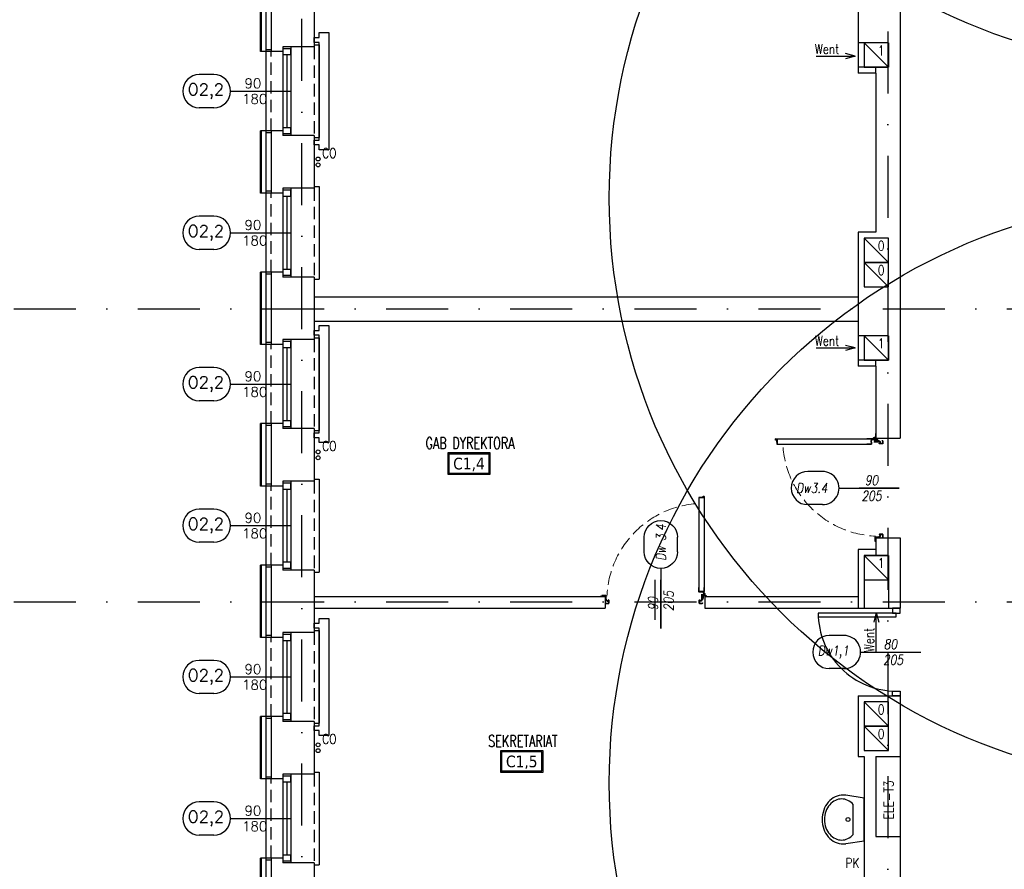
# Model space of a CAD drawing. Header units: millimetres. Extents: x 42924 to 92944, y -369470 to -179866.
# Tile 247 of 256: x 60523 to 61531, y -183403 to -182533. Entities that reach past the tile are written whole.
import ezdxf
from ezdxf.enums import TextEntityAlignment as Align

# ---------------------------------------------------------------- set-up
doc = ezdxf.new("R2010")
doc.units = ezdxf.units.MM
for name, pattern in [('CENTER', [0.6, 0.375, -0.075, 0.075, -0.075]), ('DASHDOT', [25.4, 12.7, -6.35, 0, -6.35]), ('HIDDEN', [9.525, 6.35, -3.175]), ('Hidden Line', [391.222223, 282.222223, -109])]:
    doc.linetypes.add(name, pattern=pattern)
doc.layers.get('0').update_dxf_attribs({"color": 8})
for name, color, linetype in [('!! 0_ Istn-okna', 8, 'Continuous'), ('!! 0_ Istn-sciany', 8, 'Continuous'), ('!! 0_ Istn-widok', 8, 'Continuous'), ('!! 0_Istn-armatura', 8, 'Continuous'), ('!! 0_Istn-cienka', 8, 'Continuous'), ('!! 0_Istn-drzwi', 8, 'Continuous'), ('!! 0_Istn-went', 8, 'Continuous'), ('!! 0_Opis_okna', 8, 'Continuous'), ('!! 0_Opis_pom', 123, 'Continuous'), ('!! 0_Osie', 8, 'DASHDOT'), ('!! 1_ tynk zewn  - nowy', 8, 'Continuous'), ('!! 1_drzwi-linia', 8, 'Continuous'), ('!! 2_ remont Ocieplenie', 8, 'ZIGZAG'), ('!! 2_drzwi opis', 8, 'Continuous'), ('0-osie-liniA', 8, 'DASHDOT')]:
    doc.layers.add(name, color=color, linetype=linetype)
doc.layers.add('!! 0_Istn-grzejniki', color=8, linetype='Continuous', plot=False)
doc.layers.add('E_SAP_ZASIĘG', color=150, linetype='Continuous', plot=False)
doc.styles.add('50', font='ROMANS.shx', dxfattribs={"width": 0.8, "height": 10})
doc.styles.add('ARCHETYP', font='romans.shx', dxfattribs={"height": 15})
doc.styles.add('ARIAL', font='tahoma.ttf')
doc.styles.add('TXT', font='simplex.shx')
doc.linetypes.add('ZIGZAG', pattern='A,0.00254,-5.08,[131,ltypeshp.shx,S=5.08,R=0,X=-5.08,Y=0],-10.16,[131,ltypeshp.shx,S=5.08,R=180,X=5.08,Y=0],-5.08', length=20.32254)

# ---------------------------------------------------------------- blocks, each defined once
blk = doc.blocks.new('A$C578D6593')
for p, q in [((-26.4, 0), (-29.2, 18.8)), ((-19.6, 11), (10.9, 11)), ((17.6, 0), (20.4, 18.8)), ((-26.4, 0), (17.6, 0))]:
    blk.add_line(p, q)
blk.add_circle((-4.4, 16.5), 2)
for centre, radius, start, end in [((-5.7, 17.7), 25.1, 109.6071, 130.6955), ((-4.4, 14), 29, 90, 109.6071), ((-4.4, 15.5), 25, 90, 109.6071), ((-4.4, 14), 29, 70.3929, 90), ((-4.4, 15.5), 25, 70.3929, 90), ((-3.1, 17.7), 25.1, 49.3045, 70.3929), ((-7.7, 20), 22, 130.6955, 154.2825), ((-7.7, 21.5), 18, 130.6955, 154.2825), ((-5.7, 19.2), 21.1, 109.6071, 130.6955), ((-3.1, 19.2), 21.1, 49.3045, 70.3929), ((-1, 21.5), 18, 25.7175, 49.3045), ((-1, 20), 22, 25.7175, 49.3045), ((-10.8, 21.5), 18.6, 154.2825, 180), ((-10.8, 21.5), 18.6, 180, 188.4794), ((-10.8, 23), 14.6, 154.2825, 180), ((-10.8, 23), 14.6, 180, 205.7175), ((2.1, 23), 14.6, 0, 25.7175), ((2.1, 23), 14.6, 334.2825, 0), ((2.1, 21.5), 18.6, 0, 25.7175), ((2.1, 21.5), 18.6, 351.5206, 0), ((-7.7, 24.5), 18, 205.7175, 228.4823), ((-1, 24.5), 18, 311.5177, 334.2825)]:
    blk.add_arc(centre, radius, start, end)
blk = doc.blocks.new('BLOK OSI')
at = {"layer": '0-osie-liniA', "ltscale": 5}
for points in [[(52592.2, -193637), (52592.2, -199860.8)], [(51992.2, -199661.2), (51992.2, -193642.4)], [(51570, -196590.1), (53810.6, -196590.1)], [(51570, -196890.1), (53810.6, -196890.1)]]:
    blk.add_lwpolyline(points, dxfattribs=at)
blk = doc.blocks.new('1_ok-opis')
blk.add_line((0, 111.6), (0, 50))
for points in [[(-17, 128.6), (-17, 143.6)], [(17, 128.6), (17, 143.6)]]:
    blk.add_lwpolyline(points)
for centre, start, end in [((0, 143.6), 0, 180), ((0, 128.6), 180, 0)]:
    blk.add_arc(centre, 17, start, end)
at = {"style": 'ARCHETYP'}
for tag, height, rotation, p in [('NR', 12, 90, (0, 136.9)), ('NR', 12, 270, (0, 136.9)), ('SZEROKOŚĆ', 10, 90, (-8, 78.3)), ('SZEROKOŚĆ', 10, 270, (8, 78.3)), ('WYSOKOŚĆ', 10, 270, (-8, 78.3)), ('WYSOKOŚĆ', 10, 90, (8, 78.3))]:
    blk.add_attdef(tag, text='', height=height, rotation=rotation, dxfattribs=at).set_placement(p, align=Align.MIDDLE)
blk = doc.blocks.new('zaw-dr-90-p')
at = {"color": 2, "linetype": 'CENTER', "ltscale": 0.2}
for p, q in [((12, 0), (-12, 0)), ((0, 12), (0, -12)), ((24, 24), (31, 24)), ((24, 19), (31, 19))]:
    blk.add_line(p, q, dxfattribs=at)
at = {"ltscale": 0.2}
for p, q in [((10, 12), (6, 12)), ((10, 0), (10, 6))]:
    blk.add_line(p, q, dxfattribs=at)
blk.add_lwpolyline([(0, 6), (23, 6, 0.414214), (28, 11), (28, 31), (24, 31), (24, 11, -0.414214), (23, 10), (0, 10, 4.561698), (8, 6), (5, 4)], format="xyb", dxfattribs=at)
blk.add_lwpolyline([(0, 0), (-2, 0), (-2, 0), (0, 0), (0, 3), (0, 3), (0, 0), (3, 0), (3, 0), (0, 0), (0, -3), (0, -3)], close=True)
blk.add_lwpolyline([(10, 10), (10, 39), (6, 39), (6, 10)], dxfattribs=at)
blk.add_circle((0, 0), 6.5, dxfattribs=at)
blk = doc.blocks.new('drzwi 90- sc 12')
for p, q in [((-13620.3, 20410.2), (-13620.3, 20313.8)), ((-13614.9, 20409.9), (-13620.3, 20409.9)), ((-13616.1, 20410.3), (-13620.2, 20410.3)), ((-13616.1, 20410.3), (-13620, 20410.3)), ((-13618.2, 20410.3), (-13616.2, 20410.3)), ((-13618.2, 20410.3), (-13616.2, 20410.3)), ((-13616.1, 20410.3), (-13616.1, 20411.5)), ((-13616.1, 20411.5), (-13615, 20411.5)), ((-13614.9, 20411.4), (-13614.9, 20313.8)), ((-13620.3, 20313.5), (-13620.3, 20318)), ((-13614.9, 20313.8), (-13620.3, 20313.8)), ((-13618.2, 20313.4), (-13620.2, 20313.4)), ((-13618.2, 20313.7), (-13618.2, 20313.4)), ((-13618.2, 20313.7), (-13616.4, 20313.7)), ((-13615.9, 20313.2), (-13615.9, 20312.2)), ((-13614.9, 20312.3), (-13614.9, 20318)), ((-13715.6, 20308.3), (-13715.6, 20308.6)), ((-13715.6, 20307.7), (-13715.6, 20308.6)), ((-13715.6, 20307.8), (-13715.6, 20308.6)), ((-13715.6, 20307.7), (-13715.4, 20307.7)), ((-13617.8, 20311.1), (-13617.8, 20305.7)), ((-13617.8, 20311.1), (-13617.8, 20305.7)), ((-13616.2, 20309.9), (-13617.4, 20309.9)), ((-13616.2, 20309.9), (-13616.2, 20311)), ((-13615.9, 20312.2), (-13615, 20312.2)), ((-13715.8, 20302), (-13716.3, 20302)), ((-13616.8, 20302), (-13616.3, 20302))]:
    blk.add_line(p, q)
for points in [[(-13665.3, 20285), (-13665.3, 20325.8)], [(-13615.6, 20309.6), (-13615.3, 20309.6), (-13615.3, 20309.8), (-13616.3, 20309.8), (-13616.3, 20309.6), (-13615.9, 20309.6)]]:
    blk.add_lwpolyline(points)
at = {"lineweight": 30}
for points in [[(-13716.3, 20308.9), (-13721.3, 20308.9)], [(-13716.3, 20308.9), (-13716.3, 20296.9)], [(-13614.3, 20308.9), (-13609.3, 20308.9)], [(-13614.3, 20308.9), (-13614.3, 20296.9)]]:
    blk.add_lwpolyline(points, dxfattribs=at)
at = {"ltscale": 0.2}
for points in [[(-13715.6, 20307.5), (-13715.6, 20309.5, 0.414214), (-13715.9, 20309.8), (-13719.4, 20309.8, 0.414214), (-13719.8, 20309.5), (-13719.8, 20308.9), (-13719.6, 20308.9), (-13719.6, 20309.5, -0.414214), (-13719.4, 20309.6), (-13717, 20309.6)], [(-13717, 20309.6), (-13715.9, 20309.6, -0.414214), (-13715.7, 20309.5), (-13715.7, 20307.5)], [(-13715.7, 20307.8), (-13715.7, 20305.6, 0.414214), (-13715.4, 20305.2), (-13715, 20305.2, -0.414214), (-13714.8, 20305.1), (-13714.8, 20304.5, 0.414214), (-13714.5, 20304.1), (-13713.3, 20304.1, 0.414214), (-13712.9, 20304.5), (-13712.9, 20305.1, -1), (-13712.7, 20305.1), (-13712.7, 20302, -0.414214), (-13712.9, 20301.8), (-13715.4, 20301.8, -0.414214), (-13715.6, 20302), (-13715.6, 20302.5), (-13715.8, 20302.5), (-13715.8, 20302, 0.414214), (-13715.4, 20301.6), (-13712.9, 20301.6, 0.414214), (-13712.6, 20302), (-13712.6, 20305.1, 1), (-13713.1, 20305.1), (-13713.1, 20304.5, -0.414214), (-13713.3, 20304.3), (-13714.5, 20304.3, -0.414214), (-13714.6, 20304.5), (-13714.6, 20305.1, 0.414214), (-13715, 20305.4), (-13715.4, 20305.4, -0.414214), (-13715.6, 20305.6), (-13715.6, 20307.6)], [(-13615.9, 20309.6), (-13616.6, 20309.6, 0.414214), (-13616.8, 20309.5), (-13616.8, 20305.6, -0.414214), (-13617.1, 20305.2), (-13617.6, 20305.2, 0.414214), (-13617.7, 20305.1), (-13617.7, 20304.5, -0.414214), (-13618.1, 20304.1), (-13619.3, 20304.1, -0.414214), (-13619.6, 20304.5), (-13619.6, 20305.1, 1), (-13619.8, 20305.1), (-13619.8, 20302, 0.414214), (-13619.6, 20301.8), (-13617.1, 20301.8, 0.414214), (-13616.9, 20302), (-13616.9, 20302.5), (-13616.8, 20302.5), (-13616.8, 20302, -0.414214), (-13617.1, 20301.6), (-13619.6, 20301.6, -0.414214), (-13620, 20302), (-13620, 20305.1, -1), (-13619.4, 20305.1), (-13619.4, 20304.5, 0.414214), (-13619.3, 20304.3), (-13618.1, 20304.3, 0.414214), (-13617.9, 20304.5), (-13617.9, 20305.1, -0.414214), (-13617.6, 20305.4), (-13617.1, 20305.4, 0.414214), (-13617, 20305.6), (-13617, 20309.5, -0.414214), (-13616.6, 20309.8), (-13613.1, 20309.8, -0.414214), (-13612.8, 20309.5), (-13612.8, 20308.9), (-13612.9, 20308.9), (-13612.9, 20309.5, 0.414214), (-13613.1, 20309.6), (-13615.6, 20309.6)]]:
    blk.add_lwpolyline(points, format="xyb", dxfattribs=at)
blk.add_lwpolyline([(-13616.8, 20308.8), (-13617, 20308.8), (-13617, 20307.4), (-13616.8, 20307.4)], close=True)
at = {"linetype": 'Hidden Line', "lineweight": 9, "ltscale": 0.05}
blk.add_arc((-13615.5, 20305.1), 99.1, 94.8005, 177.6944, dxfattribs=at)
for centre, radius, start, end in [((-13620.2, 20410.2), 0.1, 90, 180), ((-13615, 20411.4), 0.1, 0, 90), ((-13620.2, 20313.5), 0.1, 180, 270), ((-13616.4, 20313.2), 0.5, 0, 90), ((-13616.3, 20311), 0.1, 0, 90), ((-13615, 20312.3), 0.1, 270, 0)]:
    blk.add_arc(centre, radius, start, end)
at = {"xscale": 0.09999999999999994, "yscale": 0.09999999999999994, "zscale": 0.09999999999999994, "rotation": 180.0000000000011}
blk.add_blockref('zaw-dr-90-p', (-13614.9, 20310.9), dxfattribs=at)

msp = doc.modelspace()

# ---------------------------------------------------------------- linework, layer by layer
at = {"layer": '!! 0_ Istn-okna'}
for points in [[(60792.56735, -182560.3878), (60792.56735, -182651.3878)], [(60800.56735, -182560.3878), (60800.56735, -182651.3878)], [(60796.56735, -182568.3878), (60796.56735, -182643.3878)], [(60792.56735, -182705.3878), (60792.56735, -182796.3878)], [(60800.56735, -182705.3878), (60800.56735, -182796.3878)], [(60796.56735, -182713.3878), (60796.56735, -182788.3878)], [(60792.56735, -182860.3878), (60792.56735, -182951.3878)], [(60800.56735, -182860.3878), (60800.56735, -182951.3878)], [(60796.56735, -182868.3878), (60796.56735, -182943.3878)], [(60792.56735, -183005.3878), (60792.56735, -183096.3878)], [(60800.56735, -183005.3878), (60800.56735, -183096.3878)], [(60796.56735, -183013.3878), (60796.56735, -183088.3878)], [(60792.56735, -183160.3878), (60792.56735, -183251.3878)], [(60800.56735, -183160.3878), (60800.56735, -183251.3878)], [(60796.56735, -183168.3878), (60796.56735, -183243.3878)], [(60792.56735, -183305.3878), (60792.56735, -183396.3878)], [(60800.56735, -183305.3878), (60800.56735, -183396.3878)], [(60796.56735, -183313.3878), (60796.56735, -183388.3878)]]:
    msp.add_lwpolyline(points, dxfattribs=at)
for points in [[(60792.56735, -182562.3878), (60792.56735, -182568.3878), (60800.56735, -182568.3878), (60800.56735, -182562.3878)], [(60792.56735, -182643.3878), (60792.56735, -182649.3878), (60800.56735, -182649.3878), (60800.56735, -182643.3878)], [(60792.56735, -182707.3878), (60792.56735, -182713.3878), (60800.56735, -182713.3878), (60800.56735, -182707.3878)], [(60792.56735, -182788.3878), (60792.56735, -182794.3878), (60800.56735, -182794.3878), (60800.56735, -182788.3878)], [(60792.56735, -182862.3878), (60792.56735, -182868.3878), (60800.56735, -182868.3878), (60800.56735, -182862.3878)], [(60792.56735, -182943.3878), (60792.56735, -182949.3878), (60800.56735, -182949.3878), (60800.56735, -182943.3878)], [(60792.56735, -183007.3878), (60792.56735, -183013.3878), (60800.56735, -183013.3878), (60800.56735, -183007.3878)], [(60792.56735, -183088.3878), (60792.56735, -183094.3878), (60800.56735, -183094.3878), (60800.56735, -183088.3878)], [(60792.56735, -183162.3878), (60792.56735, -183168.3878), (60800.56735, -183168.3878), (60800.56735, -183162.3878)], [(60792.56735, -183243.3878), (60792.56735, -183249.3878), (60800.56735, -183249.3878), (60800.56735, -183243.3878)], [(60792.56735, -183307.3878), (60792.56735, -183313.3878), (60800.56735, -183313.3878), (60800.56735, -183307.3878)], [(60792.56735, -183388.3878), (60792.56735, -183394.3878), (60800.56735, -183394.3878), (60800.56735, -183388.3878)]]:
    msp.add_lwpolyline(points, close=True, dxfattribs=at)
at = {"layer": '!! 0_ Istn-sciany'}
for p, q in [((61399.56735, -182587.3878), (61381.56735, -182587.3878)), ((61399.56735, -182750.3878), (61381.56735, -182750.3878)), ((61399.56735, -182887.3878), (61381.56735, -182887.3878)), ((61399.56735, -183075.3878), (61381.56735, -183075.3878))]:
    msp.add_line(p, q, dxfattribs=at)
for points in [[(61424.56735, -182186.3878), (61424.56735, -182961.3878)], [(60780.56735, -182491.3878), (60780.56735, -182565.3878)], [(60824.56735, -182496.3878), (60824.56735, -182560.3878)], [(61381.56735, -182506.3878), (61381.56735, -182556.3878)], [(60792.56735, -182560.3878), (60792.56735, -182565.3878)], [(60824.56735, -182560.3878), (60792.56735, -182560.3878)], [(61412.56735, -182556.3878), (61381.56735, -182556.3878)], [(61412.56735, -182556.3878), (61412.56735, -182581.3878)], [(60792.56735, -182565.3878), (60780.56735, -182565.3878)], [(61381.56735, -182581.3878), (61381.56735, -182587.3878)], [(61412.56735, -182581.3878), (61381.56735, -182581.3878)], [(61399.56735, -182587.3878), (61399.56735, -182750.3878)], [(60780.56735, -182646.3878), (60780.56735, -182710.3878)], [(60792.56735, -182646.3878), (60780.56735, -182646.3878)], [(60792.56735, -182646.3878), (60792.56735, -182651.3878)], [(60824.56735, -182651.3878), (60792.56735, -182651.3878)], [(60824.56735, -182651.3878), (60824.56735, -182705.3878)], [(60792.56735, -182710.3878), (60780.56735, -182710.3878)], [(60792.56735, -182705.3878), (60792.56735, -182710.3878)], [(60824.56735, -182705.3878), (60792.56735, -182705.3878)], [(61381.56735, -182750.3878), (61381.56735, -182816.3878)], [(60780.56735, -182791.3878), (60780.56735, -182865.3878)], [(60792.56735, -182791.3878), (60780.56735, -182791.3878)], [(60792.56735, -182791.3878), (60792.56735, -182796.3878)], [(60824.56735, -182796.3878), (60792.56735, -182796.3878)], [(60824.56735, -182796.3878), (60824.56735, -182816.3878)], [(60824.56735, -182816.3878), (61381.56735, -182816.3878)], [(60824.56735, -182841.3878), (61381.56735, -182841.3878)], [(60824.56735, -182841.3878), (60824.56735, -182860.3878)], [(61381.56735, -182841.3878), (61381.56735, -182856.3878)], [(60792.56735, -182860.3878), (60792.56735, -182865.3878)], [(60824.56735, -182860.3878), (60792.56735, -182860.3878)], [(61412.56735, -182856.3878), (61381.56735, -182856.3878)], [(61412.56735, -182856.3878), (61412.56735, -182881.3878)], [(60792.56735, -182865.3878), (60780.56735, -182865.3878)], [(61381.56735, -182881.3878), (61381.56735, -182887.3878)], [(61412.56735, -182881.3878), (61381.56735, -182881.3878)], [(61399.56735, -182887.3878), (61399.56735, -182961.3878)], [(60780.56735, -182946.3878), (60780.56735, -183010.3878)], [(60792.56735, -182946.3878), (60780.56735, -182946.3878)], [(60792.56735, -182946.3878), (60792.56735, -182951.3878)], [(60824.56735, -182951.3878), (60792.56735, -182951.3878)], [(60824.56735, -182951.3878), (60824.56735, -183005.3878)], [(61399.56735, -182961.3878), (61424.56735, -182961.3878)], [(60792.56735, -183005.3878), (60792.56735, -183010.3878)], [(60824.56735, -183005.3878), (60792.56735, -183005.3878)], [(60792.56735, -183010.3878), (60780.56735, -183010.3878)], [(61399.56735, -183063.3878), (61424.56735, -183063.3878)], [(61399.56735, -183063.3878), (61399.56735, -183075.3878)], [(61424.56735, -183063.3878), (61424.56735, -183135.3878)], [(61381.56735, -183075.3878), (61381.56735, -183123.3878)], [(61387.56735, -183081.3878), (61387.56735, -183135.3878)], [(61387.56735, -183081.3878), (61412.56735, -183081.3878)], [(61412.56735, -183081.3878), (61412.56735, -183135.3878)], [(60780.56735, -183091.3878), (60780.56735, -183165.3878)], [(60792.56735, -183091.3878), (60780.56735, -183091.3878)], [(60792.56735, -183091.3878), (60792.56735, -183096.3878)], [(60824.56735, -183096.3878), (60792.56735, -183096.3878)], [(60824.56735, -183096.3878), (60824.56735, -183123.3878)], [(60824.56735, -183123.3878), (61122.56735, -183123.3878)], [(61122.56735, -183123.3878), (61122.56735, -183135.3878)], [(61224.56735, -183123.3878), (61381.56735, -183123.3878)], [(61224.56735, -183123.3878), (61224.56735, -183135.3878)], [(60824.56735, -183135.3878), (61122.56735, -183135.3878)], [(60824.56735, -183135.3878), (60824.56735, -183160.3878)], [(61224.56735, -183135.3878), (61387.56735, -183135.3878)], [(61412.56735, -183135.3878), (61424.56735, -183135.3878)], [(60792.56735, -183165.3878), (60780.56735, -183165.3878)], [(60792.56735, -183160.3878), (60792.56735, -183165.3878)], [(60824.56735, -183160.3878), (60792.56735, -183160.3878)], [(61381.56735, -183225.3878), (61424.56735, -183225.3878)], [(61381.56735, -183225.3878), (61381.56735, -183287.3878)], [(61424.56735, -183225.3878), (61424.56735, -183287.3878)], [(60780.56735, -183246.3878), (60780.56735, -183310.3878)], [(60792.56735, -183246.3878), (60780.56735, -183246.3878)], [(60792.56735, -183246.3878), (60792.56735, -183251.3878)], [(60824.56735, -183251.3878), (60792.56735, -183251.3878)], [(60824.56735, -183251.3878), (60824.56735, -183305.3878)], [(61381.56735, -183287.3878), (61387.56735, -183287.3878)], [(61387.56735, -183287.3878), (61387.56735, -183416.3878)], [(61399.56735, -183287.3878), (61399.56735, -183369.3878)], [(61399.56735, -183287.3878), (61424.56735, -183287.3878)], [(60792.56735, -183305.3878), (60792.56735, -183310.3878)], [(60824.56735, -183305.3878), (60792.56735, -183305.3878)], [(60792.56735, -183310.3878), (60780.56735, -183310.3878)], [(61399.56735, -183369.3878), (61424.56735, -183369.3878)], [(61424.56735, -183369.3878), (61424.56735, -183441.3878)], [(60780.56735, -183391.3878), (60780.56735, -183465.3878)], [(60792.56735, -183391.3878), (60780.56735, -183391.3878)], [(60792.56735, -183391.3878), (60792.56735, -183396.3878)], [(60824.56735, -183396.3878), (60792.56735, -183396.3878)], [(60824.56735, -183396.3878), (60824.56735, -183416.3878)]]:
    msp.add_lwpolyline(points, dxfattribs=at)
at = {"layer": '!! 0_ Istn-widok'}
for points in [[(60824.56735, -182558.3878), (60829.56735, -182558.3878)], [(60829.56735, -182558.3878), (60829.56735, -182653.3878)], [(60775.56735, -182648.3878), (60775.56735, -182563.3878)], [(60780.56735, -182563.3878), (60775.56735, -182563.3878)], [(61399.56735, -182587.3878), (61399.56735, -182581.3878)], [(60780.56735, -182648.3878), (60775.56735, -182648.3878)], [(60824.56735, -182653.3878), (60829.56735, -182653.3878)], [(60775.56735, -182793.3878), (60775.56735, -182708.3878)], [(60780.56735, -182708.3878), (60775.56735, -182708.3878)], [(60824.56735, -182703.3878), (60829.56735, -182703.3878)], [(60829.56735, -182703.3878), (60829.56735, -182798.3878)], [(60780.56735, -182793.3878), (60775.56735, -182793.3878)], [(60824.56735, -182798.3878), (60829.56735, -182798.3878)], [(60824.56735, -182816.3878), (60824.56735, -182841.3878)], [(61381.56735, -182816.3878), (61381.56735, -182841.3878)], [(60775.56735, -182948.3878), (60775.56735, -182863.3878)], [(60780.56735, -182863.3878), (60775.56735, -182863.3878)], [(60824.56735, -182858.3878), (60829.56735, -182858.3878)], [(60829.56735, -182858.3878), (60829.56735, -182953.3878)], [(61399.56735, -182887.3878), (61399.56735, -182881.3878)], [(60780.56735, -182948.3878), (60775.56735, -182948.3878)], [(60824.56735, -182953.3878), (60829.56735, -182953.3878)], [(60824.56735, -183003.3878), (60829.56735, -183003.3878)], [(60829.56735, -183003.3878), (60829.56735, -183098.3878)], [(60775.56735, -183093.3878), (60775.56735, -183008.3878)], [(60780.56735, -183008.3878), (60775.56735, -183008.3878)], [(61399.56735, -183075.3878), (61399.56735, -183081.3878)], [(60780.56735, -183093.3878), (60775.56735, -183093.3878)], [(60824.56735, -183098.3878), (60829.56735, -183098.3878)], [(60824.56735, -183123.3878), (60824.56735, -183135.3878)], [(61381.56735, -183123.3878), (61381.56735, -183135.3878)], [(60775.56735, -183248.3878), (60775.56735, -183163.3878)], [(60780.56735, -183163.3878), (60775.56735, -183163.3878)], [(60824.56735, -183158.3878), (60829.56735, -183158.3878)], [(60829.56735, -183158.3878), (60829.56735, -183253.3878)], [(60780.56735, -183248.3878), (60775.56735, -183248.3878)], [(60824.56735, -183253.3878), (60829.56735, -183253.3878)], [(60824.56735, -183303.3878), (60829.56735, -183303.3878)], [(60829.56735, -183303.3878), (60829.56735, -183398.3878)], [(60775.56735, -183393.3878), (60775.56735, -183308.3878)], [(60780.56735, -183308.3878), (60775.56735, -183308.3878)], [(60780.56735, -183393.3878), (60775.56735, -183393.3878)], [(60824.56735, -183398.3878), (60829.56735, -183398.3878)]]:
    msp.add_lwpolyline(points, dxfattribs=at)
at = {"layer": '!! 0_Istn-armatura'}
msp.add_lwpolyline([(61424.56735, -183287.3878), (61424.56735, -183369.3878)], dxfattribs=at)
for centre in [(60828.56735, -182675.3878), (60828.56735, -182681.3878), (60828.56735, -182975.3878), (60828.56735, -182981.3878), (60828.56735, -183275.3878), (60828.56735, -183281.3878)]:
    msp.add_circle(centre, 2, dxfattribs=at)
at = {"layer": '!! 0_Istn-cienka', "linetype": 'HIDDEN', "ltscale": 2}
for points in [[(60824.56735, -182560.3878), (60824.56735, -182651.3878)], [(60780.56735, -182646.3878), (60780.56735, -182565.3878)], [(60780.56735, -182791.3878), (60780.56735, -182710.3878)], [(60824.56735, -182705.3878), (60824.56735, -182796.3878)], [(60824.56735, -182860.3878), (60824.56735, -182951.3878)], [(60780.56735, -182946.3878), (60780.56735, -182865.3878)], [(60824.56735, -183005.3878), (60824.56735, -183096.3878)], [(60780.56735, -183091.3878), (60780.56735, -183010.3878)], [(60780.56735, -183246.3878), (60780.56735, -183165.3878)], [(60824.56735, -183160.3878), (60824.56735, -183251.3878)], [(60824.56735, -183305.3878), (60824.56735, -183396.3878)], [(60780.56735, -183391.3878), (60780.56735, -183310.3878)]]:
    msp.add_lwpolyline(points, dxfattribs=at)
at = {"layer": '!! 0_Istn-drzwi'}
msp.add_lwpolyline([(61179.56735, -183156.3878), (61179.56735, -183106.3878)], dxfattribs=at)
for points in [[(61424.56735, -183140.3878), (61424.56735, -183135.3878), (61416.56735, -183135.3878), (61416.56735, -183140.3878)], [(61340.56735, -183144.3878), (61420.56735, -183144.3878), (61420.56735, -183140.3878), (61340.56735, -183140.3878)], [(61424.56735, -183220.3878), (61424.56735, -183225.3878), (61416.56735, -183225.3878), (61416.56735, -183220.3878)]]:
    msp.add_lwpolyline(points, close=True, dxfattribs=at)
msp.add_arc((61420.56735, -183140.3878), 80, 179.99999996, 269.99999996, dxfattribs=at)
at = {"layer": '!! 0_Istn-grzejniki'}
for points in [[(60824.56735, -182550.8878), (60829.56735, -182550.8878), (60829.56735, -182545.8878), (60839.56735, -182545.8878), (60839.56735, -182665.8878), (60829.56735, -182665.8878), (60829.56735, -182660.8878), (60824.56735, -182660.8878), (60824.56735, -182655.8878), (60829.56735, -182655.8878), (60829.56735, -182555.8878), (60824.56735, -182555.8878)], [(60824.56735, -182850.8878), (60829.56735, -182850.8878), (60829.56735, -182845.8878), (60839.56735, -182845.8878), (60839.56735, -182965.8878), (60829.56735, -182965.8878), (60829.56735, -182960.8878), (60824.56735, -182960.8878), (60824.56735, -182955.8878), (60829.56735, -182955.8878), (60829.56735, -182855.8878), (60824.56735, -182855.8878)], [(60824.56735, -183150.8878), (60829.56735, -183150.8878), (60829.56735, -183145.8878), (60839.56735, -183145.8878), (60839.56735, -183265.8878), (60829.56735, -183265.8878), (60829.56735, -183260.8878), (60824.56735, -183260.8878), (60824.56735, -183255.8878), (60829.56735, -183255.8878), (60829.56735, -183155.8878), (60824.56735, -183155.8878)]]:
    msp.add_lwpolyline(points, close=True, dxfattribs=at)
at = {"layer": '!! 0_Istn-went'}
for points in [[(61381.56735, -182556.3878), (61381.56735, -182581.3878)], [(61387.56735, -182556.3878), (61412.56735, -182581.3878)], [(61338.34998, -182570.02966), (61378.39651, -182570.02966)], [(61378.39651, -182570.02966), (61368.39651, -182567.35016)], [(61378.39651, -182570.02966), (61368.39651, -182572.70915)], [(61387.56735, -182756.3878), (61412.56735, -182781.3878)], [(61387.56735, -182781.3878), (61412.56735, -182806.3878)], [(61381.56735, -182856.3878), (61381.56735, -182881.3878)], [(61387.56735, -182856.3878), (61412.56735, -182881.3878)], [(61338.34998, -182868.8878), (61378.39651, -182868.8878)], [(61378.39651, -182868.8878), (61368.39651, -182866.20831)], [(61378.39651, -182868.8878), (61368.39651, -182871.56729)], [(61387.56735, -183081.3878), (61412.56735, -183106.3878)], [(61387.56735, -183135.3878), (61412.56735, -183135.3878)], [(61400.06735, -183139.7657), (61397.38786, -183149.7657)], [(61400.06735, -183179.81223), (61400.06735, -183139.7657)], [(61400.06735, -183139.7657), (61402.74684, -183149.7657)], [(61387.56735, -183231.3878), (61412.56735, -183256.3878)], [(61387.56735, -183256.3878), (61412.56735, -183281.3878)]]:
    msp.add_lwpolyline(points, dxfattribs=at)
for points in [[(61387.56735, -182581.3878), (61412.56735, -182581.3878), (61412.56735, -182556.3878), (61387.56735, -182556.3878)], [(61387.56735, -182781.3878), (61412.56735, -182781.3878), (61412.56735, -182756.3878), (61387.56735, -182756.3878)], [(61387.56735, -182806.3878), (61412.56735, -182806.3878), (61412.56735, -182781.3878), (61387.56735, -182781.3878)], [(61387.56735, -182881.3878), (61412.56735, -182881.3878), (61412.56735, -182856.3878), (61387.56735, -182856.3878)], [(61387.56735, -183106.3878), (61412.56735, -183106.3878), (61412.56735, -183081.3878), (61387.56735, -183081.3878)], [(61387.56735, -183256.3878), (61412.56735, -183256.3878), (61412.56735, -183231.3878), (61387.56735, -183231.3878)], [(61387.56735, -183281.3878), (61412.56735, -183281.3878), (61412.56735, -183256.3878), (61387.56735, -183256.3878)]]:
    msp.add_lwpolyline(points, close=True, dxfattribs=at)
at = {"layer": '!! 0_Opis_pom', "ltscale": 0.7}
for points in [[(60961.28845, -182998.19139), (61004.80845, -182998.19139), (61004.80845, -182976.43139), (60961.28845, -182976.43139)], [(60962.37645, -182997.10339), (61003.72045, -182997.10339), (61003.72045, -182977.51939), (60962.37645, -182977.51939)], [(61015.33242, -183303.29471), (61058.85242, -183303.29471), (61058.85242, -183281.53471), (61015.33242, -183281.53471)], [(61016.42042, -183302.20671), (61057.76442, -183302.20671), (61057.76442, -183282.62271), (61016.42042, -183282.62271)]]:
    msp.add_lwpolyline(points, close=True, dxfattribs=at)
at = {"layer": '!! 1_ tynk zewn  - nowy'}
for points in [[(60769.56735, -182565.3878), (60769.56735, -182491.3878)], [(60770.56735, -182565.3878), (60770.56735, -182491.3878)], [(60780.56735, -182565.3878), (60769.56735, -182565.3878)], [(60769.56735, -182710.3878), (60769.56735, -182646.3878)], [(60780.56735, -182646.3878), (60769.56735, -182646.3878)], [(60770.56735, -182710.3878), (60770.56735, -182646.3878)], [(60780.56735, -182710.3878), (60769.56735, -182710.3878)], [(60769.56735, -182865.3878), (60769.56735, -182791.3878)], [(60780.56735, -182791.3878), (60769.56735, -182791.3878)], [(60770.56735, -182865.3878), (60770.56735, -182791.3878)], [(60780.56735, -182865.3878), (60769.56735, -182865.3878)], [(60769.56735, -183010.3878), (60769.56735, -182946.3878)], [(60780.56735, -182946.3878), (60769.56735, -182946.3878)], [(60770.56735, -183010.3878), (60770.56735, -182946.3878)], [(60780.56735, -183010.3878), (60769.56735, -183010.3878)], [(60769.56735, -183165.3878), (60769.56735, -183091.3878)], [(60780.56735, -183091.3878), (60769.56735, -183091.3878)], [(60770.56735, -183165.3878), (60770.56735, -183091.3878)], [(60780.56735, -183165.3878), (60769.56735, -183165.3878)], [(60769.56735, -183310.3878), (60769.56735, -183246.3878)], [(60780.56735, -183246.3878), (60769.56735, -183246.3878)], [(60770.56735, -183310.3878), (60770.56735, -183246.3878)], [(60780.56735, -183310.3878), (60769.56735, -183310.3878)], [(60769.56735, -183465.3878), (60769.56735, -183391.3878)], [(60780.56735, -183391.3878), (60769.56735, -183391.3878)], [(60770.56735, -183465.3878), (60770.56735, -183391.3878)]]:
    msp.add_lwpolyline(points, dxfattribs=at)
at = {"layer": '!! 2_ remont Ocieplenie', "linetype": 'ZIGZAG', "ltscale": 0.75}
for points in [[(60775.56735, -182565.3878), (60775.56735, -182491.3878)], [(60775.56735, -182710.3878), (60775.56735, -182646.3878)], [(60775.56735, -182865.3878), (60775.56735, -182791.3878)], [(60775.56735, -183010.3878), (60775.56735, -182946.3878)], [(60775.56735, -183165.3878), (60775.56735, -183091.3878)], [(60775.56735, -183310.3878), (60775.56735, -183246.3878)], [(60775.56735, -183465.3878), (60775.56735, -183391.3878)]]:
    msp.add_lwpolyline(points, dxfattribs=at)
at = {"layer": 'E_SAP_ZASIĘG'}
for centre in [(61726.69488, -181983.44981), (61726.69488, -182715.31499), (61726.69488, -183314.55334)]:
    msp.add_circle(centre, 600, dxfattribs=at)

# ---------------------------------------------------------------- block references
at = {"layer": '!! 0_Istn-armatura', "rotation": 90}
msp.add_blockref('A$C578D6593', (61387.56735, -183347.52418), dxfattribs=at)
at = {"layer": '!! 0_Opis_okna'}
ref = msp.add_blockref('1_ok-opis', (60850.56735, -182605.8878), dxfattribs=dict(at, rotation=89.99999999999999))
ref.add_attrib('SZEROKOŚĆ', '90', dxfattribs={"layer": '0', "height": 10, "style": 'ARCHETYP'}).set_placement((60761.84694, -182597.8878), align=Align.MIDDLE)
ref.add_attrib('WYSOKOŚĆ', '180', dxfattribs={"layer": '0', "height": 10, "style": 'ARCHETYP'}).set_placement((60763.6204, -182613.8878), align=Align.MIDDLE)
ref.add_attrib('NR', 'O2,2', dxfattribs={"layer": '0', "height": 12, "style": 'ARCHETYP'}).set_placement((60713.6659, -182605.8878), align=Align.MIDDLE)
ref = msp.add_blockref('1_ok-opis', (60850.56735, -182750.8878), dxfattribs=dict(at, rotation=89.99999999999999))
ref.add_attrib('SZEROKOŚĆ', '90', dxfattribs={"layer": '0', "height": 10, "style": 'ARCHETYP'}).set_placement((60761.84694, -182742.8878), align=Align.MIDDLE)
ref.add_attrib('WYSOKOŚĆ', '180', dxfattribs={"layer": '0', "height": 10, "style": 'ARCHETYP'}).set_placement((60763.6204, -182758.8878), align=Align.MIDDLE)
ref.add_attrib('NR', 'O2,2', dxfattribs={"layer": '0', "height": 12, "style": 'ARCHETYP'}).set_placement((60713.6659, -182750.8878), align=Align.MIDDLE)
ref = msp.add_blockref('1_ok-opis', (60850.56735, -182905.8878), dxfattribs=dict(at, rotation=89.99999999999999))
ref.add_attrib('SZEROKOŚĆ', '90', dxfattribs={"layer": '0', "height": 10, "style": 'ARCHETYP'}).set_placement((60761.84694, -182897.8878), align=Align.MIDDLE)
ref.add_attrib('WYSOKOŚĆ', '180', dxfattribs={"layer": '0', "height": 10, "style": 'ARCHETYP'}).set_placement((60763.6204, -182913.8878), align=Align.MIDDLE)
ref.add_attrib('NR', 'O2,2', dxfattribs={"layer": '0', "height": 12, "style": 'ARCHETYP'}).set_placement((60713.6659, -182905.8878), align=Align.MIDDLE)
ref = msp.add_blockref('1_ok-opis', (60850.56735, -183050.8878), dxfattribs=dict(at, rotation=89.99999999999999))
ref.add_attrib('SZEROKOŚĆ', '90', dxfattribs={"layer": '0', "height": 10, "style": 'ARCHETYP'}).set_placement((60761.84694, -183042.8878), align=Align.MIDDLE)
ref.add_attrib('WYSOKOŚĆ', '180', dxfattribs={"layer": '0', "height": 10, "style": 'ARCHETYP'}).set_placement((60763.6204, -183058.8878), align=Align.MIDDLE)
ref.add_attrib('NR', 'O2,2', dxfattribs={"layer": '0', "height": 12, "style": 'ARCHETYP'}).set_placement((60713.6659, -183050.8878), align=Align.MIDDLE)
ref = msp.add_blockref('1_ok-opis', (60850.56735, -183205.8878), dxfattribs=dict(at, rotation=89.99999999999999))
ref.add_attrib('SZEROKOŚĆ', '90', dxfattribs={"layer": '0', "height": 10, "style": 'ARCHETYP'}).set_placement((60761.84694, -183197.8878), align=Align.MIDDLE)
ref.add_attrib('WYSOKOŚĆ', '180', dxfattribs={"layer": '0', "height": 10, "style": 'ARCHETYP'}).set_placement((60763.6204, -183213.8878), align=Align.MIDDLE)
ref.add_attrib('NR', 'O2,2', dxfattribs={"layer": '0', "height": 12, "style": 'ARCHETYP'}).set_placement((60713.6659, -183205.8878), align=Align.MIDDLE)
ref = msp.add_blockref('1_ok-opis', (60850.56735, -183350.8878), dxfattribs=dict(at, rotation=89.99999999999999))
ref.add_attrib('SZEROKOŚĆ', '90', dxfattribs={"layer": '0', "height": 10, "style": 'ARCHETYP'}).set_placement((60761.84694, -183342.8878), align=Align.MIDDLE)
ref.add_attrib('WYSOKOŚĆ', '180', dxfattribs={"layer": '0', "height": 10, "style": 'ARCHETYP'}).set_placement((60763.6204, -183358.8878), align=Align.MIDDLE)
ref.add_attrib('NR', 'O2,2', dxfattribs={"layer": '0', "height": 12, "style": 'ARCHETYP'}).set_placement((60713.6659, -183350.8878), align=Align.MIDDLE)
at = {"layer": '!! 0_Osie'}
msp.add_blockref('BLOK OSI', (8819.85593, 13761.2005), dxfattribs=at)
at = {"layer": '!! 1_drzwi-linia', "rotation": 89.99999999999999}
msp.add_blockref('drzwi 90- sc 12', (81708.49169, -169347.1181), dxfattribs=at)
at = {"layer": '!! 1_drzwi-linia'}
msp.add_blockref('drzwi 90- sc 12', (74838.83705, -203432.31214), dxfattribs=at)
at = {"layer": '!! 2_drzwi opis'}
ref = msp.add_blockref('1_ok-opis', (61473.5328, -183012.38776), dxfattribs=dict(at, rotation=90.00000361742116))
ref.add_attrib('WYSOKOŚĆ', '90', dxfattribs={"layer": '0', "height": 10, "rotation": 0.00000362, "style": '50', "oblique": 10, "width": 0.8}).set_placement((61395.24195, -183004.38776), align=Align.MIDDLE)
ref.add_attrib('SZEROKOŚĆ', '205', dxfattribs={"layer": '0', "height": 10, "rotation": 0.00000362, "style": '50', "oblique": 10, "width": 0.8}).set_placement((61395.24195, -183020.38776), align=Align.MIDDLE)
ref.add_attrib('NR', 'Dw3.4', dxfattribs={"layer": '0', "height": 10, "rotation": 0.00000362, "style": '50', "oblique": 10, "width": 0.8}).set_placement((61334.05586, -183012.38776), align=Align.MIDDLE)
ref = msp.add_blockref('1_ok-opis', (61179.56735, -183206.3878), dxfattribs=dict(at, xscale=-1, rotation=359.9999963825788))
ref.add_attrib('WYSOKOŚĆ', '90 ', dxfattribs={"layer": '0', "height": 10, "rotation": 89.99999638, "style": '50', "oblique": 10, "width": 0.8}).set_placement((61171.56735, -183128.09695), align=Align.MIDDLE)
ref.add_attrib('SZEROKOŚĆ', '205', dxfattribs={"layer": '0', "height": 10, "rotation": 89.99999638, "style": '50', "oblique": 10, "width": 0.8}).set_placement((61187.56735, -183128.09695), align=Align.MIDDLE)
ref.add_attrib('NR', 'Dw 3.4', dxfattribs={"layer": '0', "height": 10, "rotation": 89.99999638, "style": '50', "oblique": 10, "width": 0.8}).set_placement((61179.56735, -183068.18066), align=Align.MIDDLE)
ref = msp.add_blockref('1_ok-opis', (61495.56735, -183180.3878), dxfattribs=dict(at, rotation=90.00000361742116))
ref.add_attrib('WYSOKOŚĆ', '80 ', dxfattribs={"layer": '0', "height": 10, "rotation": 0.00000362, "style": '50', "oblique": 10, "width": 0.8}).set_placement((61417.2765, -183172.3878), align=Align.MIDDLE)
ref.add_attrib('SZEROKOŚĆ', '205', dxfattribs={"layer": '0', "height": 10, "rotation": 0.00000362, "style": '50', "oblique": 10, "width": 0.8}).set_placement((61417.2765, -183188.3878), align=Align.MIDDLE)
ref.add_attrib('NR', 'Dw1,1', dxfattribs={"layer": '0', "height": 10, "rotation": 0.00000362, "style": '50', "oblique": 10, "width": 0.8}).set_placement((61356.09041, -183180.38781), align=Align.MIDDLE)

# ---------------------------------------------------------------- texts
at = {"layer": '!! 0_Istn-armatura', "style": 'ARCHETYP', "width": 0.8}
for s, rotation, p in [('CO', 0.00000004, (60832.66724, -182674.35765)), ('CO', 0.00000004, (60832.66724, -182974.35765)), ('CO', 0.00000004, (60832.66724, -183274.35765)), ('ELE-T3', 90.00000004, (61417.77595, -183352.044)), ('PK', 0.00000004, (61368.49542, -183401.46505))]:
    msp.add_text(s, height=10, rotation=rotation, dxfattribs=at).set_placement(p)
at = {"layer": '!! 0_Istn-went', "style": 'ARCHETYP', "width": 0.8}
for s, rotation, p in [('Went', 0.00000004, (61337.06665, -182567.69943)), ('1', 0.00000004, (61401.72878, -182569.21027)), ('0', 0.00000004, (61401.72878, -182769.21027)), ('0', 0.00000004, (61401.72878, -182794.21027)), ('Went', 0.00000004, (61337.06665, -182866.55757)), ('1', 0.00000004, (61401.72878, -182869.21027)), ('1', 0.00000004, (61401.72878, -183094.21027)), ('Went', 89.99999996, (61397.73712, -183180.62694)), ('0', 0.00000004, (61401.72878, -183244.21027)), ('0', 0.00000004, (61401.72878, -183269.21027))]:
    msp.add_text(s, height=10, rotation=rotation, dxfattribs=at).set_placement(p)
at = {"layer": '!! 0_Opis_pom', "ltscale": 0.7, "style": 'TXT', "width": 0.7}
for s, p in [('GAB DYREKTORA', (60984.16358, -182972.38508)), ('SEKRETARIAT', (61038.20755, -183277.48839))]:
    msp.add_text(s, height=12, dxfattribs=at).set_placement(p, align=Align.CENTER)
at = {"layer": '!! 0_Opis_pom', "ltscale": 0.7, "style": 'ARIAL'}
for tag, p in [('C1,4', (60983.04845, -182987.31139)), ('C1,5', (61037.09242, -183292.41471))]:
    msp.add_attdef(tag, text='', height=11.968, dxfattribs=at).set_placement(p, align=Align.MIDDLE_CENTER)

doc.saveas('drawing.dxf')
